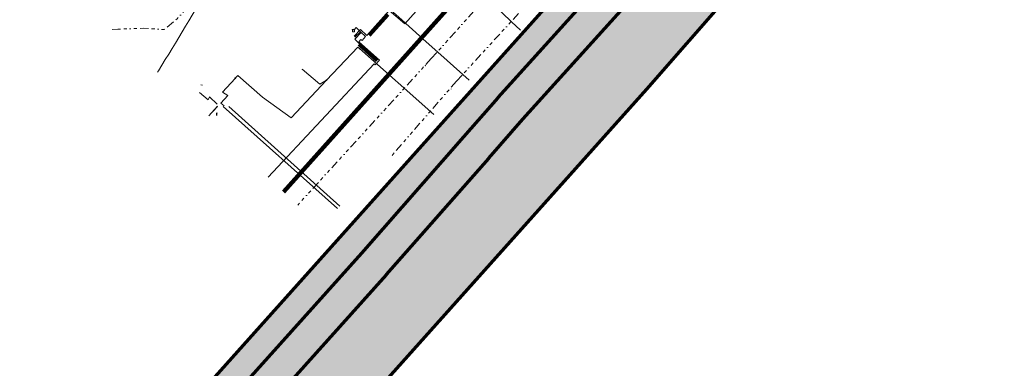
# Model space of a CAD drawing. Extents: x 73120 to 113741, y 434688 to 489241.
# Tile 40 of 256: x 104560 to 104863, y 478195 to 478303. Entities that reach past the tile are written whole.
import ezdxf
from ezdxf.lldxf.tags import DXFTag

# ---------------------------------------------------------------- set-up
doc = ezdxf.new("R2010")
doc.units = 0
doc.header["$LTSCALE"] = 0.5
doc.linetypes.add('RI-OVERIG', pattern=[17, 5, -2, 2, -2, 0, -2, 2, -2])
for name, color, linetype, lineweight in [('B-WE-KL-DATA-G', 90, 'KL-DATA-N', 18), ('B-WE-KL-ET_LS-G', 190, 'KL-LS-N', 18), ('B-WE-KL-ET_LS-S', 190, 'Continuous', 25), ('B-WE-KL-ET_LS_HULPSTUK-S', 190, 'Continuous', 25), ('B-WE-KL-ET_LS_MANTELBUIS-G', 190, 'Continuous', 100), ('B-WE-KL-OVERIG-G', 8, 'Continuous', 18), ('B-WE-OG-TOPOGRAFIE-G', 7, 'Continuous', 18), ('B-WE-RI-DRUK-G', 210, 'RI-PERS', 18), ('B-WE-RI-VRIJVERVAL-G', 210, 'RI-OVERIG', 18), ('B-WE-RI-VRIJVERVAL_HULPSTUK-S', 210, 'Continuous', 25)]:
    doc.layers.add(name, color=color, linetype=linetype, lineweight=lineweight)
doc.layers.add('B-WE-OG-INFO_EIS VOORZORGSMAATREGEL-GV', color=7, linetype='Continuous', lineweight=70, true_color=0xfa194b)
doc.layers.add('B-WE-OG-INFO_EIS VOORZORGSMAATREGEL-V', color=7, linetype='Continuous', lineweight=18, true_color=0xfa194b, transparency=0.8)
doc.styles.add('NLCS-ISO', font='NLCS-ISO.ttf')
tags = doc.linetypes.add('KL-DATA-N', pattern='A,4,-1,[101,NLCS.SHX,S=0.5,R=0,X=0,Y=0],-1,4,-1,["D",Standard,S=1,R=0,X=-0.25,Y=-0.5],-1.5', length=12.5).pattern_tags.tags
tags[18] = DXFTag(74, 10)
tags = doc.linetypes.add('KL-LS-N', pattern='A,4,-1,[103,NLCS.SHX,S=0.75,R=0,X=0,Y=0],-1,4,-1,["L",Standard,S=1,R=0,X=0,Y=-0.5],-2', length=13).pattern_tags.tags
tags[18] = DXFTag(74, 10)
tags = doc.linetypes.add('RI-PERS', pattern='A,7,-2,["P",Standard,S=1.8,R=0,X=-0.5,Y=-0.9],-2,7,-2,[102,NLCS.SHX,S=1,R=180,X=0,Y=0],-2', length=22).pattern_tags.tags
tags[6] = DXFTag(74, 10)

# ---------------------------------------------------------------- blocks, each defined once
blk = doc.blocks.new('SKL-WTB_HULP_OVERIG-SO')
at = {"color": 0, "linetype": 'ByBlock', "lineweight": 18}
for points in [[(-0.1, 0.1), (0.1, -0.1)], [(0.1, 0.1), (-0.1, -0.1)]]:
    blk.add_lwpolyline(points, dxfattribs=at)
at = {"color": 0, "linetype": 'ByBlock', "lineweight": 18, "style": 'NLCS-ISO', "flags": 1}
for tag, p in [('TYPE', (1.5, 0)), ('LABEL', (1.5, -1.5)), ('OMSCHRIJVING', (1.5, -3))]:
    blk.add_attdef(tag, p, '', height=1, dxfattribs=at)
blk = doc.blocks.new('SKL-WTB_HULP_MOF-SO')
at = {"linetype": 'ByBlock', "lineweight": 18}
h = blk.add_hatch(color=0, dxfattribs=at)
h.dxf.hatch_style = 1
h.paths.add_polyline_path([(-0.5625, 0, 1), (0.5625, 0, 1)])
at = {"color": 0, "linetype": 'ByBlock', "lineweight": 18}
blk.add_circle((0, 0), 0.5625, dxfattribs=at)
at = {"color": 0, "linetype": 'ByBlock', "lineweight": 18, "style": 'NLCS-ISO', "flags": 1}
for tag, p in [('TYPE', (1.5, 0)), ('OMSCHRIJVING', (1.5, -3)), ('LABEL', (1.5, -1.5))]:
    blk.add_attdef(tag, p, '', height=1, dxfattribs=at)
blk = doc.blocks.new('SKL-WTB_HULP_TECHNISCH GEBOUW-SO')
at = {"color": 0, "linetype": 'ByBlock', "lineweight": 18}
for points in [[(-2, 1.5), (0, 2), (2, 1.5), (2, 1.18), (-2, 1.18)], [(-1.5, 1.02), (1.5, 1.02), (1.5, -2), (-1.5, -2)]]:
    blk.add_lwpolyline(points, close=True, dxfattribs=at)
at = {"color": 0, "linetype": 'ByBlock', "lineweight": 18, "style": 'NLCS-ISO', "flags": 1}
for tag, p in [('TYPE', (2.5, 0)), ('OMSCHRIJVING', (2.5, -3)), ('LABEL', (2.5, -1.5))]:
    blk.add_attdef(tag, p, '', height=1, dxfattribs=at)
blk = doc.blocks.new('SRI-HULP_OVERIG-SO')
at = {"color": 0, "linetype": 'ByBlock', "lineweight": 18}
for points in [[(-0.1, 0.1), (0.1, -0.1)], [(0.1, 0.1), (-0.1, -0.1)]]:
    blk.add_lwpolyline(points, dxfattribs=at)
at = {"color": 0, "linetype": 'ByBlock', "lineweight": 18, "style": 'NLCS-ISO', "flags": 1}
for tag, p in [('TYPE', (1.5, 0)), ('LABEL', (1.5, -1.5)), ('OMSCHRIJVING', (1.5, -3))]:
    blk.add_attdef(tag, p, '', height=1, dxfattribs=at)
blk = doc.blocks.new('SKL-ET_LS_MAST-SO')
for p, q in [((0, 2.1), (0, 2.1)), ((0, -2), (0, -2))]:
    blk.add_line(p, q)
for points in [[(-0.2, 1.8), (0, 1.8)], [(-0.2, 1.8), (0, 1.8)], [(-0.2, 1.8), (-0.2, 1.8), (-0.2, 1.8), (-0.2, 1.8), (-0.2, 1.8)], [(-0.2, 1.5), (-0.2, 1.5), (-0.2, 1.6), (-0.2, 1.6), (-0.2, 1.5)], [(-0.2, 1.5), (0, 1.5)], [(-0.2, 1.5), (0, 1.5)], [(0, -2), (0, 2.1)], [(0, -2), (0, 2.1)], [(0.2, 1.9), (0, 1.9)], [(0.2, 1.9), (0, 1.9)], [(0.2, 1.7), (0, 1.7)], [(0.2, 1.6), (0, 1.6)], [(0.2, 1.4), (0, 1.4)], [(0.2, 1.4), (0, 1.4)], [(0.2, 1.9), (0.2, 1.9), (0.2, 2), (0.2, 2), (0.2, 1.9)], [(0.2, 1.6), (0.2, 1.6), (0.2, 1.7), (0.2, 1.7), (0.2, 1.7)], [(0.2, 1.4), (0.2, 1.4), (0.2, 1.4), (0.2, 1.4), (0.2, 1.4)]]:
    blk.add_lwpolyline(points)

msp = doc.modelspace()

# ---------------------------------------------------------------- hatches: boundary and pattern name
at = {"layer": 'B-WE-OG-INFO_EIS VOORZORGSMAATREGEL-V'}
msp.add_hatch(color=256, dxfattribs=at).paths.add_polyline_path([(105389, 478991.11), (105335.31, 478991.11), (104928.49, 478536.73), (104869.56, 478473.25), (104846.05, 478456.08), (104809.07, 478412.7), (104786.79, 478389.65), (104771.86, 478363.69), (104722.73, 478307.69), (104160.45, 477679.03), (104160.45, 477619.02), (104752.66, 478281.15), (104803.44, 478339.1), (104818.4, 478365.02), (104839.21, 478386.33), (104875.28, 478428.71), (104897.58, 478444.65), (104958.21, 478509.95)])

# ---------------------------------------------------------------- linework, layer by layer
at = {"layer": 'B-WE-KL-DATA-G', "flags": 128}
for points in [[(104620.52, 478275.85), (104617.84, 478272.92)], [(104624.08, 478275.75), (104658.26, 478245.1)]]:
    msp.add_lwpolyline(points, dxfattribs=at)
at = {"layer": 'B-WE-KL-ET_LS-G', "flags": 128}
for points in [[(104274.64, 478673.77), (104271.63, 478670.74), (104273.87, 478668.47), (104276.54, 478665.76), (104283.57, 478658.7), (104288.04, 478654.27), (104290.65, 478651.68), (104297.78, 478644.7), (104302.26, 478640.36), (104304.94, 478637.76), (104312.14, 478630.87), (104319.39, 478624.02), (104326.67, 478617.21), (104333.99, 478610.44), (104339.6, 478605.32), (104348.77, 478597.03), (104356.2, 478590.36), (104359.9, 478587.05), (104361.01, 478584.84), (104366.23, 478581.37), (104371.09, 478577.01), (104376.53, 478572.13), (104378.54, 478570.33), (104385.98, 478563.65), (104393.43, 478556.98), (104400.87, 478550.3), (104408.32, 478543.62), (104415.76, 478536.95), (104423.21, 478530.27), (104430.65, 478523.59), (104438.1, 478516.92), (104445.54, 478510.24), (104452.99, 478503.56), (104460.43, 478496.89), (104467.88, 478490.21), (104475.32, 478483.54), (104482.76, 478476.86), (104490.21, 478470.18), (104497.65, 478463.51), (104505.1, 478456.83), (104512.54, 478450.15), (104519.99, 478443.48), (104527.43, 478436.8), (104534.88, 478430.12), (104542.32, 478423.45), (104549.77, 478416.77), (104556.05, 478411.14), (104557.21, 478410.09), (104564.66, 478403.42), (104572.1, 478396.74), (104579.55, 478390.07), (104586.99, 478383.39), (104594.44, 478376.71), (104601.88, 478370.04), (104609.33, 478363.36), (104616.77, 478356.68), (104624.22, 478350.01), (104631.66, 478343.33), (104639.11, 478336.65), (104646.55, 478329.98), (104653.99, 478323.3), (104661.44, 478316.62), (104668.88, 478309.95), (104676.33, 478303.27), (104683.77, 478296.6), (104691.22, 478289.92), (104697.99, 478283.84)], [(104779.75, 478475.99), (104778.77, 478474.86), (104780.67, 478473.2), (104777.71, 478469.9), (104777.71, 478468.96), (104790.16, 478457.82), (104785.77, 478452.87), (104785.46, 478452.53), (104784.28, 478453.6), (104772.37, 478440.28), (104772.29, 478440.19), (104772.58, 478439.82), (104772.51, 478439.75), (104772.37, 478439.59), (104772.37, 478439.15), (104772.2, 478438.97), (104772.05, 478438.81), (104771.71, 478438.45), (104770.25, 478437.04), (104768.67, 478435.72), (104765.2, 478433.45), (104761.4, 478431.72), (104755.38, 478430.26), (104752.22, 478430.05), (104750.91, 478430.07), (104745.42, 478430.78), (104739.17, 478432.98), (104737.27, 478434.03), (104732.99, 478437.29), (104730.71, 478439.36), (104729.2, 478440.73), (104726.68, 478443.02), (104725.94, 478443.69), (104725.64, 478443.96), (104724.9, 478444.64), (104720.7, 478448.45), (104717.02, 478451.14), (104714.29, 478452.48), (104715.95, 478456.51), (104716.2, 478457.12), (104716.39, 478457.59), (104715.16, 478458.04), (104712.69, 478458.82), (104710.61, 478459.27), (104710.4, 478459.31), (104710.19, 478459.34), (104709.48, 478459.45), (104708.5, 478459.56), (104706.6, 478459.68), (104702.9, 478459.53), (104693.3, 478456.67), (104684.91, 478450.07), (104680.39, 478442.76), (104678.28, 478430.65), (104678.5, 478428.34), (104678.82, 478426.48), (104682.51, 478417.34), (104687.29, 478411.66), (104689.89, 478409.29), (104712.69, 478388.58), (104713.03, 478388.95), (104715.87, 478392.04), (104716.48, 478392.7), (104717.15, 478392.1), (104729.73, 478380.67), (104734.2, 478375.11), (104736.64, 478368.98), (104736.83, 478359.25), (104735.07, 478353.92), (104734.92, 478353.64), (104734.73, 478353.39), (104730.74, 478348.92), (104728.81, 478346.76), (104728.15, 478346.01), (104727.79, 478345.61), (104727.41, 478345.49), (104727.37, 478345.45), (104641.3, 478249.15)], [(104662.59, 478297.42), (104664.6, 478299.49), (104666.54, 478297.69), (104673.41, 478305.38), (104678.21, 478301.27), (104714.86, 478342.27), (104717.55, 478339.89), (104718.35, 478340.83), (104720.46, 478338.84)], [(104662.81, 478297.12), (104664.59, 478298.73), (104666.16, 478297.31), (104665.12, 478296.08), (104664.71, 478296.45), (104664.11, 478295.7), (104670.39, 478290.02), (104669.12, 478288.57), (104668.78, 478288.89), (104636.13, 478254.05)], [(104662.53, 478299.31), (104663.27, 478300.09), (104664.79, 478298.59), (104662.8, 478296.53), (104664.99, 478294.37), (104664.25, 478293.64), (104664.25, 478293.63)], [(104664.25, 478293.63), (104663.76, 478294.07), (104654.11, 478283.85), (104643.19, 478272.29), (104634.38, 478278.6), (104626.85, 478285.37), (104625.96, 478284.46), (104625.97, 478284.45), (104625.96, 478284.44), (104626.04, 478284.53)], [(104687.16, 478273.28), (104664.26, 478293.63), (104664.25, 478293.63)], [(104654.11, 478283.85), (104652.06, 478282.64), (104646.62, 478287.23)], [(104625.96, 478284.44), (104622.1, 478280.22), (104623.72, 478279.21), (104621.63, 478276.85), (104622.58, 478275.99)], [(104620.6, 478275.79), (104619.26, 478274.32)]]:
    msp.add_lwpolyline(points, dxfattribs=at)
at = {"layer": 'B-WE-KL-ET_LS_MANTELBUIS-G', "flags": 128}
for points in [[(104640.9, 478249.53), (104724.4, 478342.94)], [(104667.22, 478297.76), (104672.95, 478304.12)], [(104664.15, 478294.99), (104669.74, 478289.97)]]:
    msp.add_lwpolyline(points, dxfattribs=at)
at = {"layer": 'B-WE-KL-OVERIG-G', "flags": 128}
msp.add_lwpolyline([(104622.34, 478275.75), (104657.47, 478244.33)], dxfattribs=at)
at = {"layer": 'B-WE-OG-INFO_EIS VOORZORGSMAATREGEL-GV', "flags": 128}
msp.add_lwpolyline([(105389, 478991.11), (105335.31, 478991.11), (104928.49, 478536.73), (104869.56, 478473.25), (104846.05, 478456.08), (104809.07, 478412.7), (104786.79, 478389.65), (104771.86, 478363.69), (104722.73, 478307.69), (104160.45, 477679.03), (104160.45, 477619.02), (104752.66, 478281.15), (104803.44, 478339.1), (104818.4, 478365.02), (104839.21, 478386.33), (104875.28, 478428.71), (104897.58, 478444.65), (104958.21, 478509.95)], close=True, dxfattribs=at)
for points in [[(104629.08, 478190.54), (104664.96, 478230.62), (104696.43, 478266.39), (104706.92, 478278.48), (104706.99, 478278.55), (104744.86, 478320.51), (104755.31, 478332.55), (104765.5, 478346.1), (104765.52, 478346.13), (104786.02, 478373.03), (104786.14, 478373.18), (104814.04, 478406.98), (104814.14, 478407.1), (104823.44, 478417.7), (104823.59, 478417.85), (104832.18, 478426.85), (104832.2, 478426.87), (104864.5, 478460.47)], [(104871.63, 478453.46), (104839.41, 478419.94), (104830.89, 478411.02), (104821.71, 478400.56), (104793.92, 478366.89), (104773.49, 478340.08), (104763.2, 478326.4), (104762.97, 478326.12), (104752.37, 478313.92), (104752.31, 478313.85), (104714.44, 478271.89), (104703.98, 478259.82), (104703.95, 478259.8), (104672.45, 478224), (104672.43, 478223.96), (104636.53, 478183.86)]]:
    msp.add_lwpolyline(points, dxfattribs=at)
at = {"layer": 'B-WE-OG-TOPOGRAFIE-G', "flags": 128}
for points in [[(104620.42, 478276.51), (104618.1, 478278.75), (104617.68, 478277.83), (104615.03, 478280.07)], [(104615.47, 478282.48), (104615.98, 478282.37)]]:
    msp.add_lwpolyline(points, dxfattribs=at)
at = {"layer": 'B-WE-RI-DRUK-G', "flags": 128}
for points in [[(104663.68, 478396.68), (104663, 478395.43), (104662.04, 478393.71), (104661.08, 478391.99), (104660.12, 478390.27), (104659.16, 478388.56), (104658.2, 478386.85), (104657.25, 478385.13), (104656.32, 478383.41), (104655.39, 478381.68), (104654.48, 478379.95), (104653.56, 478378.21), (104652.66, 478376.47), (104651.75, 478374.74), (104650.84, 478373), (104649.93, 478371.26), (104649.01, 478369.52), (104648.09, 478367.79), (104647.17, 478366.06), (104646.24, 478364.33), (104645.32, 478362.6), (104644.39, 478360.88), (104643.46, 478359.15), (104642.52, 478357.42), (104641.59, 478355.7), (104640.66, 478353.97), (104639.73, 478352.25), (104638.79, 478350.52), (104637.85, 478348.8), (104636.91, 478347.08), (104635.97, 478345.36), (104635.03, 478343.64), (104634.1, 478341.92), (104633.16, 478340.2), (104632.22, 478338.47), (104631.28, 478336.75), (104630.33, 478335.02), (104629.39, 478333.3), (104628.43, 478331.57), (104627.48, 478329.84), (104626.52, 478328.11), (104625.56, 478326.39), (104624.6, 478324.66), (104623.63, 478322.93), (104622.66, 478321.2), (104621.68, 478319.46), (104620.7, 478317.73), (104619.72, 478316), (104618.74, 478314.27), (104617.75, 478312.54), (104616.76, 478310.81), (104615.76, 478309.08), (104614.76, 478307.36), (104613.75, 478305.63), (104612.74, 478303.91), (104611.73, 478302.19), (104610.71, 478300.47), (104609.69, 478298.75), (104608.66, 478297.04), (104607.62, 478295.33), (104606.58, 478293.62), (104605.54, 478291.92), (104604.49, 478290.22), (104603.44, 478288.51), (104602.39, 478286.81), (104602.09, 478286.34)], [(104713.83, 478299.28), (104711.07, 478301.87), (104705.35, 478307.36), (104701.12, 478311.48), (104695.53, 478316.95), (104691.38, 478321.01), (104690.84, 478321.54), (104690, 478322.36), (104688.63, 478323.7), (104687.81, 478324.51), (104687.26, 478325.05), (104686.57, 478325.74), (104686.49, 478325.83), (104680.36, 478331.36), (104673.85, 478337.22), (104668.16, 478342.36), (104665.31, 478344.93), (104665.02, 478345.21), (104664.91, 478345.32), (104664.82, 478345.44), (104664.74, 478345.57), (104664.67, 478345.71), (104664.65, 478345.76), (104664.63, 478345.81), (104664.61, 478345.86), (104664.36, 478346.63), (104664.32, 478346.76), (104664.3, 478346.88), (104664.28, 478347.01), (104664.28, 478347.14), (104664.28, 478347.27), (104664.3, 478347.4), (104664.47, 478348.38), (104664.48, 478348.42), (104664.48, 478348.44), (104664.5, 478348.56), (104664.52, 478348.68), (104664.56, 478348.91), (104664.58, 478348.98), (104664.6, 478349.09), (104664.63, 478349.29), (104664.66, 478349.46), (104664.68, 478349.55), (104664.69, 478349.63), (104664.7, 478349.7), (104664.73, 478349.85), (104664.77, 478350.12), (104664.79, 478350.19), (104664.79, 478350.21), (104664.82, 478350.39), (104664.84, 478350.48), (104664.87, 478350.64), (104664.89, 478350.8), (104664.94, 478351.05), (104664.94, 478351.07), (104664.95, 478351.13), (104664.96, 478351.16), (104664.96, 478351.21), (104665.07, 478351.8), (104665.07, 478351.82), (104665.08, 478351.86), (104665.15, 478352.26), (104665.17, 478352.39), (104665.22, 478352.67), (104665.29, 478353.07), (104665.32, 478353.27), (104665.35, 478353.45), (104665.39, 478353.69), (104665.42, 478353.83), (104665.48, 478354.17), (104665.51, 478354.37), (104665.67, 478355.31), (104665.7, 478355.48), (104665.76, 478355.78), (104665.79, 478355.96), (104665.88, 478356.5), (104665.96, 478356.96), (104666.38, 478359.36), (104666.41, 478359.55), (104666.43, 478359.69), (104666.45, 478359.79), (104666.48, 478359.96), (104666.5, 478360.05), (104666.53, 478360.27), (104666.56, 478360.44), (104667.04, 478363.2), (104667.33, 478364.87), (104667.34, 478364.91), (104667.45, 478365.57), (104667.67, 478366.81), (104667.68, 478366.84), (104667.68, 478366.88), (104667.74, 478367.19), (104667.75, 478367.27), (104667.81, 478367.63)]]:
    msp.add_lwpolyline(points, dxfattribs=at)
at = {"layer": 'B-WE-RI-VRIJVERVAL-G', "flags": 128}
for points in [[(104686.36, 478290.52), (104732.8, 478342.34), (104732.75, 478348.09)], [(104694.13, 478283.58), (104744.38, 478338.4)], [(104588.18, 478299.54), (104589.85, 478299.62), (104597.63, 478299.87), (104604.18, 478299.48), (104608.17, 478302.83), (104622.09, 478317.73)], [(104686.37, 478290.53), (104645.25, 478245.4)], [(104694.13, 478283.58), (104674.29, 478260.73)]]:
    msp.add_lwpolyline(points, dxfattribs=at)

# ---------------------------------------------------------------- block references
at = {"layer": 'B-WE-KL-ET_LS-S', "xscale": 0.2, "yscale": 0.2, "zscale": 0.2}
msp.add_blockref('SKL-ET_LS_MAST-SO', (104620.31, 478273.39), dxfattribs=at)
at = {"layer": 'B-WE-KL-ET_LS_HULPSTUK-S', "xscale": 0.2, "yscale": 0.2, "zscale": 0.2}
for name, p in [('SKL-WTB_HULP_TECHNISCH GEBOUW-SO', (104662.43, 478299.2)), ('SKL-WTB_HULP_MOF-SO', (104664.25, 478293.63)), ('SKL-WTB_HULP_OVERIG-SO', (104646.62, 478287.23)), ('SKL-WTB_HULP_MOF-SO', (104625.96, 478284.44)), ('SKL-WTB_HULP_MOF-SO', (104626.04, 478284.53)), ('SKL-WTB_HULP_MOF-SO', (104654.11, 478283.85)), ('SKL-WTB_HULP_OVERIG-SO', (104622.58, 478275.99))]:
    msp.add_blockref(name, p, dxfattribs=at)
at = {"layer": 'B-WE-RI-VRIJVERVAL_HULPSTUK-S', "xscale": 0.2, "yscale": 0.2, "zscale": 0.2}
for p in [(104684.54, 478288.36), (104692.5, 478281.16), (104651.57, 478251.42)]:
    msp.add_blockref('SRI-HULP_OVERIG-SO', p, dxfattribs=at)

doc.saveas('drawing.dxf')
